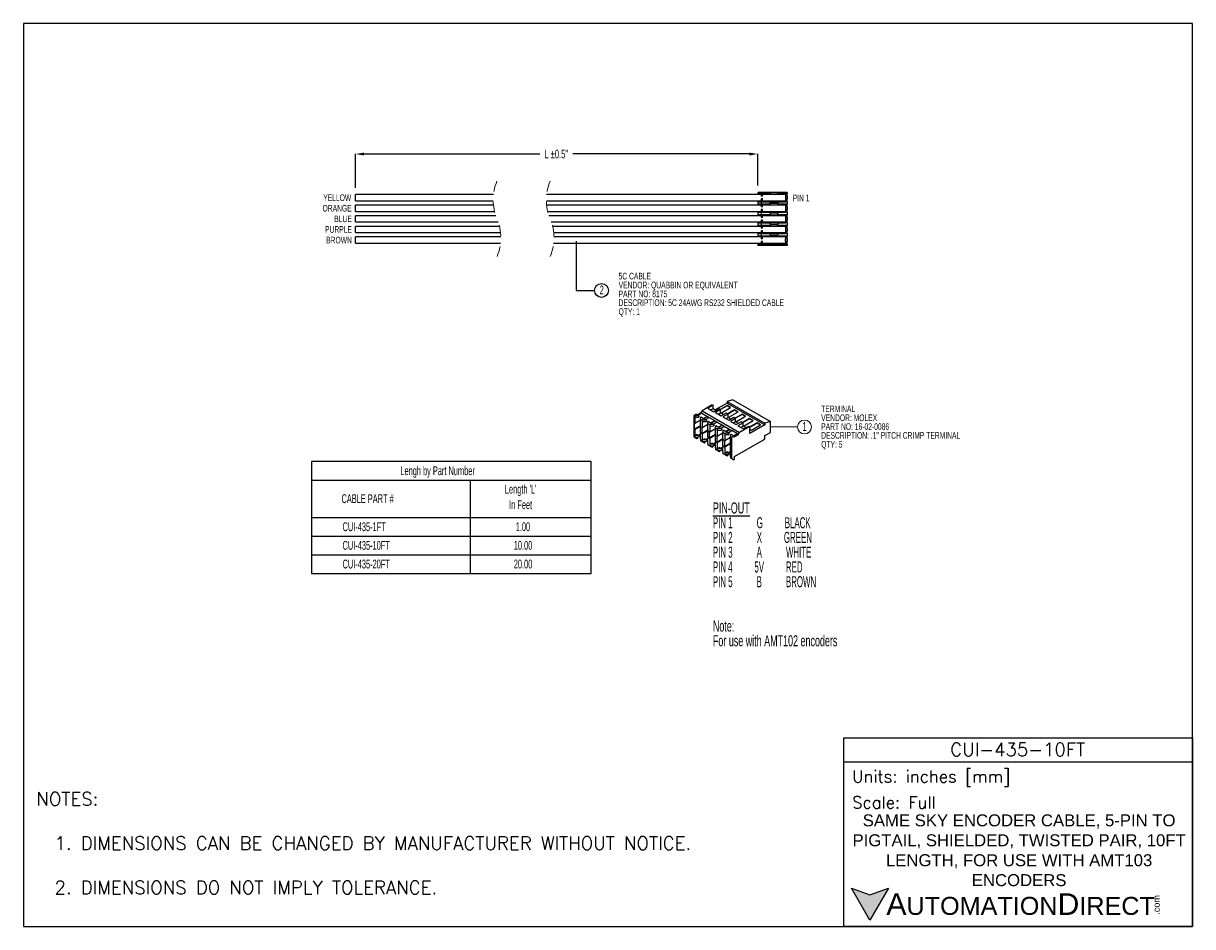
# Model space of a CAD drawing. Extents: x 886.4 to 897.4, y -8.5 to 0.
import ezdxf

# ---------------------------------------------------------------- set-up
doc = ezdxf.new("R2010")
doc.units = 0
doc.header["$LTSCALE"] = 0.25
doc.header["$MEASUREMENT"] = 0
doc.linetypes.add('HIDDEN', pattern=[0.375, 0.25, -0.125])
doc.layers.get('0').update_dxf_attribs({"linetype": 'CONTINUOUS'})
doc.layers.get('DEFPOINTS').update_dxf_attribs({"linetype": 'CONTINUOUS'})
doc.layers.add('SLD-0', color=179, linetype='CONTINUOUS')
doc.layers.add('TEXT', color=140, linetype='CONTINUOUS')
doc.styles.add('\\M+2ABAC\\M+2A6A11', font='txt')
doc.styles.add('ROMANS', font='romans.shx')
doc.styles.add('SLDTEXTSTYLE0', font='TXT', dxfattribs={"width": 0.605})
doc.styles.add('SLDTEXTSTYLE1', font='TXT', dxfattribs={"width": 0.532813})
doc.styles.add('SLDTEXTSTYLE2', font='TXT', dxfattribs={"width": 0.531818})
doc.styles.add('SLDTEXTSTYLE3', font='TXT', dxfattribs={"width": 0.5315})
doc.styles.get("Standard").update_dxf_attribs({"font": 'romans.shx'})
doc.dimstyles.new('SLDDIMSTYLE0', dxfattribs={"dimtxt": 0.080892, "dimasz": 0.07874, "dimexe": 0, "dimexo": 0.0625, "dimgap": 0.020223, "dimtad": 0, "dimtih": 1, "dimtoh": 1, "dimrnd": 1e-09, "dimzin": 12, "dimdsep": 46, "dimtxsty": 'SLDTEXTSTYLE0', "dimsah": 1, "dimcen": 0.09, "dimadec": 0, "dimazin": 3, "dimtfac": 1, "dimtofl": 0, "dimtmove": 0, "dimatfit": 3, "dimfxl": 0, "dimfrac": 2, "dimtolj": 1, "dimtzin": 12, "dimarcsym": 0})

# ---------------------------------------------------------------- blocks, each defined once
blk = doc.blocks.new('SW_NOTE_0')
at = {"layer": 'SLD-0', "color": 0, "attachment_point": 1}
for s, insert, char_height, style in [('\\LPIN-OUT', (0, 0.134), 0.1042, 'SLDTEXTSTYLE0'), ('PIN 1           G          BLACK', (0, -0.005), 0.10417, 'SLDTEXTSTYLE1'), ('PIN 2           X          GREEN', (0, -0.143), 0.10417, 'SLDTEXTSTYLE1'), ('PIN 3           A           WHITE', (0, -0.282), 0.10417, 'SLDTEXTSTYLE2'), ('PIN 4          5V          RED', (0, -0.421), 0.10417, 'SLDTEXTSTYLE3'), ('PIN 5           B           BROWN', (0, -0.56), 0.10417, 'SLDTEXTSTYLE2'), ('Note:', (0, -0.977), 0.1042, 'SLDTEXTSTYLE0'), ('For use with AMT102 encoders', (0, -1.116), 0.10417, 'SLDTEXTSTYLE0')]:
    blk.add_mtext(s, dxfattribs=dict(at, insert=insert, char_height=char_height, style=style))
blk = doc.blocks.new('*D12')
at = {"layer": 'DEFPOINTS', "color": 0}
for p in [(893.335, -1.263), (889.552, -1.644), (893.335, -1.624)]:
    blk.add_point(p, dxfattribs=at)
at = {"layer": 'SLD-0', "color": 0, "lineweight": -2}
for p, q in [((889.552, -1.582), (889.552, -1.263)), ((889.63, -1.263), (891.284, -1.263)), ((893.257, -1.263), (891.594, -1.263)), ((893.335, -1.561), (893.335, -1.263))]:
    blk.add_line(p, q, dxfattribs=at)
at = {"layer": 'SLD-0', "color": 0}
for points in [[(889.63, -1.25), (889.63, -1.277), (889.552, -1.263)], [(893.257, -1.25), (893.257, -1.277), (893.335, -1.263)]]:
    blk.add_solid(points, dxfattribs=at)
at = {"layer": 'SLD-0', "color": 0, "insert": (891.439, -1.223), "char_height": 0.08089, "attachment_point": 2, "style": 'SLDTEXTSTYLE0'}
blk.add_mtext('\\A1;L %%P0.5"', dxfattribs=at)
blk = doc.blocks.new('SW_NOTE_2')
at = {"layer": 'SLD-0', "color": 0, "char_height": 0.0625, "attachment_point": 1, "style": 'SLDTEXTSTYLE0'}
for s, insert in [('5C CABLE', (0, 0.081)), ('VENDOR: QUABBIN OR EQUIVALENT', (0, -0.003)), ('PART NO: 8175', (0, -0.086)), ('DESCRIPTION: 5C 24AWG RS232 SHIELDED CABLE', (0, -0.169)), ('QTY: 1', (0, -0.253))]:
    blk.add_mtext(s, dxfattribs=dict(at, insert=insert))
blk = doc.blocks.new('SW_NOTE_3')
at = {"layer": 'SLD-0', "color": 0, "char_height": 0.0625, "attachment_point": 1, "style": 'SLDTEXTSTYLE0'}
for s, insert in [('TERMINAL', (0, 0.081)), ('VENDOR: MOLEX', (0, -0.003)), ('PART NO: 16-02-0086', (0, -0.086)), ('DESCRIPTION: .1" PITCH CRIMP TERMINAL', (0, -0.169)), ('QTY: 5', (0, -0.253))]:
    blk.add_mtext(s, dxfattribs=dict(at, insert=insert))

msp = doc.modelspace()

# ---------------------------------------------------------------- hatches: boundary and pattern name
at = {"layer": 'TEXT'}
msp.add_hatch(color=256, dxfattribs=at).paths.add_polyline_path([(894.566, -8.171), (894.391, -8.235), (894.216, -8.171), (894.391, -8.474)])

# ---------------------------------------------------------------- linework, layer by layer
at = {"color": 7, "linetype": 'Continuous', "lineweight": 25}
for p, q in [((890.849, -1.644), (889.552, -1.644)), ((889.552, -1.674), (889.552, -1.644)), ((893.366, -1.644), (891.349, -1.644)), ((893.335, -1.624), (893.335, -1.635)), ((893.366, -1.624), (893.335, -1.624)), ((893.366, -1.635), (893.335, -1.635)), ((893.366, -1.624), (893.366, -1.635)), ((893.611, -1.624), (893.366, -1.624)), ((893.381, -1.635), (893.366, -1.635)), ((893.366, -1.635), (893.366, -1.661)), ((893.452, -1.635), (893.381, -1.635)), ((893.381, -1.661), (893.381, -1.635)), ((893.595, -1.644), (893.381, -1.644)), ((893.405, -1.635), (893.405, -1.644)), ((893.524, -1.63), (893.452, -1.63)), ((893.452, -1.63), (893.452, -1.635)), ((893.524, -1.635), (893.524, -1.63)), ((893.595, -1.635), (893.524, -1.635)), ((893.611, -1.635), (893.595, -1.635)), ((893.595, -1.635), (893.595, -1.661)), ((893.611, -1.624), (893.611, -1.635)), ((893.611, -1.661), (893.611, -1.635)), ((889.552, -1.703), (889.552, -1.674)), ((889.552, -1.703), (890.847, -1.703)), ((890.849, -1.744), (889.552, -1.744)), ((889.552, -1.774), (889.552, -1.744)), ((891.347, -1.703), (893.366, -1.703)), ((893.366, -1.744), (891.349, -1.744)), ((893.335, -1.712), (893.335, -1.735)), ((893.335, -1.712), (893.366, -1.712)), ((893.366, -1.735), (893.335, -1.735)), ((893.381, -1.661), (893.366, -1.661)), ((893.366, -1.686), (893.366, -1.712)), ((893.381, -1.686), (893.366, -1.686)), ((893.366, -1.712), (893.366, -1.735)), ((893.381, -1.712), (893.366, -1.712)), ((893.381, -1.735), (893.366, -1.735)), ((893.366, -1.735), (893.366, -1.761)), ((893.381, -1.712), (893.381, -1.686)), ((893.381, -1.703), (893.595, -1.703)), ((893.381, -1.712), (893.446, -1.712)), ((893.452, -1.735), (893.381, -1.735)), ((893.381, -1.761), (893.381, -1.735)), ((893.595, -1.744), (893.381, -1.744)), ((893.405, -1.703), (893.405, -1.712)), ((893.405, -1.735), (893.405, -1.744)), ((893.446, -1.712), (893.446, -1.718)), ((893.446, -1.718), (893.458, -1.718)), ((893.524, -1.73), (893.452, -1.73)), ((893.452, -1.73), (893.452, -1.735)), ((893.458, -1.718), (893.458, -1.712)), ((893.458, -1.712), (893.518, -1.712)), ((893.518, -1.712), (893.518, -1.718)), ((893.518, -1.718), (893.53, -1.718)), ((893.524, -1.735), (893.524, -1.73)), ((893.595, -1.735), (893.524, -1.735)), ((893.53, -1.718), (893.53, -1.712)), ((893.53, -1.712), (893.595, -1.712)), ((893.611, -1.661), (893.595, -1.661)), ((893.595, -1.661), (893.595, -1.686)), ((893.611, -1.686), (893.595, -1.686)), ((893.595, -1.686), (893.595, -1.712)), ((893.611, -1.712), (893.595, -1.712)), ((893.611, -1.735), (893.595, -1.735)), ((893.595, -1.735), (893.595, -1.761)), ((893.611, -1.661), (893.611, -1.686)), ((893.611, -1.712), (893.611, -1.686)), ((893.611, -1.712), (893.611, -1.735)), ((893.611, -1.761), (893.611, -1.735)), ((889.552, -1.803), (889.552, -1.774)), ((889.552, -1.803), (890.859, -1.803)), ((890.871, -1.844), (889.552, -1.844)), ((889.552, -1.874), (889.552, -1.844)), ((891.359, -1.803), (893.366, -1.803)), ((893.366, -1.844), (891.371, -1.844)), ((893.335, -1.812), (893.335, -1.835)), ((893.335, -1.812), (893.366, -1.812)), ((893.366, -1.835), (893.335, -1.835)), ((893.381, -1.761), (893.366, -1.761)), ((893.366, -1.786), (893.366, -1.812)), ((893.381, -1.786), (893.366, -1.786)), ((893.366, -1.812), (893.366, -1.835)), ((893.381, -1.812), (893.366, -1.812)), ((893.381, -1.835), (893.366, -1.835)), ((893.366, -1.835), (893.366, -1.861)), ((893.381, -1.861), (893.366, -1.861)), ((893.381, -1.812), (893.381, -1.786)), ((893.381, -1.803), (893.595, -1.803)), ((893.381, -1.812), (893.446, -1.812)), ((893.452, -1.835), (893.381, -1.835)), ((893.381, -1.861), (893.381, -1.835)), ((893.595, -1.844), (893.381, -1.844)), ((893.405, -1.803), (893.405, -1.812)), ((893.405, -1.835), (893.405, -1.844)), ((893.446, -1.812), (893.446, -1.818)), ((893.446, -1.818), (893.458, -1.818)), ((893.524, -1.83), (893.452, -1.83)), ((893.452, -1.83), (893.452, -1.835)), ((893.458, -1.818), (893.458, -1.812)), ((893.458, -1.812), (893.518, -1.812)), ((893.518, -1.812), (893.518, -1.818)), ((893.518, -1.818), (893.53, -1.818)), ((893.524, -1.835), (893.524, -1.83)), ((893.595, -1.835), (893.524, -1.835)), ((893.53, -1.818), (893.53, -1.812)), ((893.53, -1.812), (893.595, -1.812)), ((893.611, -1.761), (893.595, -1.761)), ((893.595, -1.761), (893.595, -1.786)), ((893.595, -1.786), (893.595, -1.812)), ((893.611, -1.786), (893.595, -1.786)), ((893.611, -1.812), (893.595, -1.812)), ((893.611, -1.835), (893.595, -1.835)), ((893.595, -1.835), (893.595, -1.861)), ((893.611, -1.861), (893.595, -1.861)), ((893.595, -1.861), (893.595, -1.886)), ((893.611, -1.761), (893.611, -1.786)), ((893.611, -1.812), (893.611, -1.786)), ((893.611, -1.812), (893.611, -1.835)), ((893.611, -1.861), (893.611, -1.835)), ((893.611, -1.861), (893.611, -1.886)), ((889.552, -1.903), (889.552, -1.874)), ((889.552, -1.903), (890.893, -1.903)), ((890.905, -1.944), (889.552, -1.944)), ((889.552, -1.974), (889.552, -1.944)), ((889.552, -2.003), (889.552, -1.974)), ((891.393, -1.903), (893.366, -1.903)), ((893.366, -1.944), (891.405, -1.944)), ((893.335, -1.912), (893.335, -1.935)), ((893.335, -1.912), (893.366, -1.912)), ((893.366, -1.935), (893.335, -1.935)), ((893.366, -1.886), (893.366, -1.912)), ((893.381, -1.886), (893.366, -1.886)), ((893.366, -1.912), (893.366, -1.935)), ((893.381, -1.912), (893.366, -1.912)), ((893.381, -1.935), (893.366, -1.935)), ((893.366, -1.935), (893.366, -1.961)), ((893.381, -1.961), (893.366, -1.961)), ((893.381, -1.912), (893.381, -1.886)), ((893.381, -1.903), (893.595, -1.903)), ((893.381, -1.912), (893.446, -1.912)), ((893.452, -1.935), (893.381, -1.935)), ((893.381, -1.961), (893.381, -1.935)), ((893.595, -1.944), (893.381, -1.944)), ((893.405, -1.903), (893.405, -1.912)), ((893.405, -1.935), (893.405, -1.944)), ((893.446, -1.912), (893.446, -1.918)), ((893.446, -1.918), (893.458, -1.918)), ((893.524, -1.93), (893.452, -1.93)), ((893.452, -1.93), (893.452, -1.935)), ((893.458, -1.918), (893.458, -1.912)), ((893.458, -1.912), (893.518, -1.912)), ((893.518, -1.912), (893.518, -1.918)), ((893.518, -1.918), (893.53, -1.918)), ((893.524, -1.935), (893.524, -1.93)), ((893.595, -1.935), (893.524, -1.935)), ((893.53, -1.918), (893.53, -1.912)), ((893.53, -1.912), (893.595, -1.912)), ((893.595, -1.886), (893.595, -1.912)), ((893.611, -1.886), (893.595, -1.886)), ((893.611, -1.912), (893.595, -1.912)), ((893.611, -1.935), (893.595, -1.935)), ((893.595, -1.935), (893.595, -1.961)), ((893.611, -1.961), (893.595, -1.961)), ((893.595, -1.961), (893.595, -1.986)), ((893.611, -1.912), (893.611, -1.886)), ((893.611, -1.912), (893.611, -1.935)), ((893.611, -1.961), (893.611, -1.935)), ((893.611, -1.961), (893.611, -1.986)), ((889.552, -2.003), (890.915, -2.003)), ((890.917, -2.044), (889.552, -2.044)), ((889.552, -2.074), (889.552, -2.044)), ((889.552, -2.103), (889.552, -2.074)), ((891.415, -2.003), (893.366, -2.003)), ((893.366, -2.044), (891.417, -2.044)), ((893.335, -2.012), (893.335, -2.035)), ((893.335, -2.012), (893.366, -2.012)), ((893.366, -2.035), (893.335, -2.035)), ((893.381, -1.986), (893.366, -1.986)), ((893.366, -1.986), (893.366, -2.012)), ((893.366, -2.012), (893.366, -2.035)), ((893.381, -2.012), (893.366, -2.012)), ((893.381, -2.035), (893.366, -2.035)), ((893.366, -2.035), (893.366, -2.061)), ((893.381, -2.061), (893.366, -2.061)), ((893.381, -2.086), (893.366, -2.086)), ((893.366, -2.086), (893.366, -2.112)), ((893.381, -2.012), (893.381, -1.986)), ((893.381, -2.003), (893.595, -2.003)), ((893.381, -2.012), (893.446, -2.012)), ((893.452, -2.035), (893.381, -2.035)), ((893.381, -2.061), (893.381, -2.035)), ((893.595, -2.044), (893.381, -2.044)), ((893.381, -2.112), (893.381, -2.086)), ((893.405, -2.003), (893.405, -2.012)), ((893.405, -2.035), (893.405, -2.044)), ((893.446, -2.012), (893.446, -2.018)), ((893.446, -2.018), (893.458, -2.018)), ((893.524, -2.03), (893.452, -2.03)), ((893.452, -2.03), (893.452, -2.035)), ((893.458, -2.018), (893.458, -2.012)), ((893.458, -2.012), (893.518, -2.012)), ((893.518, -2.012), (893.518, -2.018)), ((893.518, -2.018), (893.53, -2.018)), ((893.524, -2.035), (893.524, -2.03)), ((893.595, -2.035), (893.524, -2.035)), ((893.53, -2.018), (893.53, -2.012)), ((893.53, -2.012), (893.595, -2.012)), ((893.595, -1.986), (893.595, -2.012)), ((893.611, -1.986), (893.595, -1.986)), ((893.611, -2.012), (893.595, -2.012)), ((893.611, -2.035), (893.595, -2.035)), ((893.595, -2.035), (893.595, -2.061)), ((893.611, -2.061), (893.595, -2.061)), ((893.595, -2.086), (893.595, -2.061)), ((893.611, -2.086), (893.595, -2.086)), ((893.595, -2.086), (893.595, -2.112)), ((893.611, -2.012), (893.611, -1.986)), ((893.611, -2.012), (893.611, -2.035)), ((893.611, -2.061), (893.611, -2.035)), ((893.611, -2.061), (893.611, -2.086)), ((893.611, -2.112), (893.611, -2.086)), ((889.552, -2.103), (890.914, -2.103)), ((891.414, -2.103), (893.366, -2.103)), ((893.335, -2.112), (893.335, -2.124)), ((893.335, -2.112), (893.366, -2.112)), ((893.366, -2.124), (893.335, -2.124)), ((893.366, -2.112), (893.366, -2.124)), ((893.381, -2.112), (893.366, -2.112)), ((893.611, -2.124), (893.366, -2.124)), ((893.381, -2.103), (893.595, -2.103)), ((893.381, -2.112), (893.446, -2.112)), ((893.405, -2.103), (893.405, -2.112)), ((893.446, -2.112), (893.446, -2.118)), ((893.446, -2.118), (893.458, -2.118)), ((893.458, -2.118), (893.458, -2.112)), ((893.458, -2.112), (893.518, -2.112)), ((893.518, -2.112), (893.518, -2.118)), ((893.518, -2.118), (893.53, -2.118)), ((893.53, -2.118), (893.53, -2.112)), ((893.53, -2.112), (893.595, -2.112)), ((893.611, -2.112), (893.595, -2.112)), ((893.611, -2.112), (893.611, -2.124)), ((892.907, -3.623), (892.811, -3.679)), ((892.915, -3.628), (892.866, -3.656)), ((892.907, -3.623), (892.915, -3.628)), ((892.915, -3.66), (892.915, -3.628)), ((893.048, -3.608), (892.936, -3.672)), ((893.101, -3.577), (893.048, -3.592)), ((893.048, -3.592), (893.402, -3.796)), ((893.048, -3.592), (893.048, -3.608)), ((893.048, -3.608), (893.402, -3.812)), ((893.101, -3.577), (893.455, -3.781)), ((892.755, -3.711), (892.734, -3.723)), ((892.734, -3.723), (892.742, -3.728)), ((892.734, -3.723), (892.734, -3.923)), ((892.782, -3.726), (892.742, -3.728)), ((892.742, -3.728), (892.742, -3.741)), ((892.742, -3.741), (892.782, -3.739)), ((892.755, -3.711), (892.782, -3.726)), ((892.8, -3.698), (892.766, -3.717)), ((892.775, -3.722), (892.808, -3.703)), ((892.782, -3.726), (892.782, -3.739)), ((892.796, -3.759), (892.799, -3.737)), ((892.799, -3.737), (892.852, -3.767)), ((892.811, -3.679), (892.8, -3.698)), ((892.8, -3.698), (892.808, -3.703)), ((892.808, -3.703), (892.862, -3.734)), ((892.811, -3.679), (893.164, -3.883)), ((892.858, -3.732), (892.825, -3.751)), ((892.829, -3.753), (892.862, -3.734)), ((892.855, -3.734), (892.855, -3.738)), ((892.862, -3.734), (892.879, -3.744)), ((892.866, -3.656), (892.921, -3.688)), ((892.915, -3.66), (892.894, -3.672)), ((892.941, -3.676), (892.915, -3.66)), ((892.921, -3.688), (892.969, -3.659)), ((892.986, -3.669), (892.937, -3.697)), ((892.937, -3.697), (892.991, -3.728)), ((892.986, -3.701), (892.965, -3.713)), ((892.969, -3.659), (892.986, -3.669)), ((893.046, -3.631), (892.983, -3.667)), ((893.046, -3.634), (892.985, -3.669)), ((892.986, -3.701), (892.986, -3.669)), ((892.986, -3.695), (892.994, -3.699)), ((893.012, -3.716), (892.986, -3.701)), ((892.991, -3.728), (893.04, -3.7)), ((892.994, -3.699), (893.079, -3.65)), ((893.057, -3.71), (893.008, -3.738)), ((893.008, -3.738), (893.062, -3.769)), ((893.04, -3.7), (893.057, -3.71)), ((893.079, -3.65), (893.046, -3.631)), ((893.046, -3.634), (893.046, -3.631)), ((893.077, -3.651), (893.046, -3.634)), ((893.117, -3.671), (893.053, -3.708)), ((893.117, -3.675), (893.056, -3.71)), ((893.057, -3.742), (893.057, -3.71)), ((893.057, -3.736), (893.064, -3.74)), ((893.064, -3.74), (893.15, -3.691)), ((893.15, -3.691), (893.117, -3.671)), ((893.117, -3.675), (893.117, -3.671)), ((893.147, -3.692), (893.117, -3.675)), ((893.187, -3.712), (893.124, -3.749)), ((893.187, -3.715), (893.127, -3.75)), ((893.135, -3.781), (893.221, -3.731)), ((893.221, -3.731), (893.187, -3.712)), ((893.187, -3.715), (893.187, -3.712)), ((893.218, -3.733), (893.187, -3.715)), ((892.738, -3.797), (892.738, -3.855)), ((892.742, -3.799), (892.738, -3.797)), ((892.796, -3.821), (892.738, -3.855)), ((892.742, -3.741), (892.742, -3.799)), ((892.796, -3.768), (892.742, -3.799)), ((892.797, -3.826), (892.742, -3.857)), ((892.796, -3.759), (892.813, -3.769)), ((892.796, -3.759), (892.796, -3.772)), ((892.796, -3.825), (892.796, -3.772)), ((892.8, -3.828), (892.796, -3.825)), ((892.8, -3.833), (892.796, -3.835)), ((892.796, -3.884), (892.796, -3.835)), ((892.796, -3.835), (892.8, -3.837)), ((892.8, -3.837), (892.8, -3.828)), ((892.809, -3.837), (892.809, -3.896)), ((892.813, -3.84), (892.809, -3.837)), ((892.852, -3.767), (892.813, -3.769)), ((892.813, -3.769), (892.813, -3.782)), ((892.813, -3.782), (892.852, -3.78)), ((892.813, -3.782), (892.813, -3.84)), ((892.867, -3.809), (892.813, -3.84)), ((892.845, -3.763), (892.879, -3.744)), ((892.852, -3.767), (892.852, -3.78)), ((892.867, -3.8), (892.87, -3.777)), ((892.867, -3.8), (892.883, -3.81)), ((892.867, -3.8), (892.867, -3.813)), ((892.867, -3.866), (892.867, -3.813)), ((892.87, -3.777), (892.923, -3.808)), ((892.879, -3.744), (892.933, -3.775)), ((892.923, -3.808), (892.883, -3.81)), ((892.883, -3.81), (892.883, -3.823)), ((892.883, -3.823), (892.923, -3.821)), ((892.883, -3.823), (892.883, -3.881)), ((892.937, -3.849), (892.883, -3.881)), ((892.929, -3.773), (892.895, -3.792)), ((892.899, -3.794), (892.933, -3.775)), ((892.916, -3.804), (892.949, -3.785)), ((892.923, -3.808), (892.923, -3.821)), ((892.926, -3.775), (892.926, -3.779)), ((892.933, -3.775), (892.949, -3.785)), ((892.937, -3.841), (892.941, -3.818)), ((892.937, -3.841), (892.954, -3.851)), ((892.937, -3.841), (892.937, -3.854)), ((892.941, -3.818), (892.994, -3.849)), ((892.949, -3.785), (893.003, -3.816)), ((892.994, -3.849), (892.954, -3.851)), ((893, -3.814), (892.966, -3.833)), ((892.97, -3.835), (893.003, -3.816)), ((892.987, -3.845), (893.02, -3.825)), ((892.994, -3.849), (892.994, -3.862)), ((892.997, -3.815), (892.997, -3.82)), ((893.003, -3.816), (893.02, -3.825)), ((893.02, -3.825), (893.074, -3.857)), ((893.057, -3.742), (893.036, -3.754)), ((893.083, -3.757), (893.057, -3.742)), ((893.062, -3.769), (893.111, -3.741)), ((893.127, -3.751), (893.079, -3.779)), ((893.079, -3.779), (893.133, -3.81)), ((893.127, -3.783), (893.106, -3.795)), ((893.111, -3.741), (893.127, -3.751)), ((893.127, -3.783), (893.127, -3.751)), ((893.127, -3.776), (893.135, -3.781)), ((893.154, -3.798), (893.127, -3.783)), ((893.133, -3.81), (893.181, -3.782)), ((893.198, -3.792), (893.149, -3.82)), ((893.149, -3.82), (893.203, -3.851)), ((893.26, -3.828), (893.164, -3.883)), ((893.198, -3.824), (893.177, -3.836)), ((893.181, -3.782), (893.198, -3.792)), ((893.258, -3.753), (893.195, -3.79)), ((893.258, -3.756), (893.198, -3.791)), ((893.198, -3.824), (893.198, -3.792)), ((893.198, -3.817), (893.206, -3.822)), ((893.224, -3.839), (893.198, -3.824)), ((893.203, -3.851), (893.252, -3.823)), ((893.206, -3.822), (893.292, -3.772)), ((893.252, -3.823), (893.26, -3.828)), ((893.292, -3.772), (893.258, -3.753)), ((893.258, -3.756), (893.258, -3.753)), ((893.289, -3.774), (893.258, -3.756)), ((893.329, -3.794), (893.26, -3.833)), ((893.329, -3.797), (893.26, -3.837)), ((893.402, -3.812), (893.26, -3.893)), ((893.26, -3.893), (893.26, -3.828)), ((893.277, -3.863), (893.362, -3.813)), ((893.362, -3.813), (893.329, -3.794)), ((893.329, -3.797), (893.329, -3.794)), ((893.36, -3.815), (893.329, -3.797)), ((893.455, -3.781), (893.402, -3.796)), ((893.402, -3.796), (893.402, -3.812)), ((893.455, -3.883), (893.455, -3.781)), ((892.734, -3.923), (892.742, -3.928)), ((892.734, -3.923), (892.755, -3.936)), ((892.738, -3.855), (892.742, -3.857)), ((892.742, -3.857), (892.742, -3.915)), ((892.763, -3.903), (892.742, -3.915)), ((892.782, -3.913), (892.742, -3.915)), ((892.742, -3.915), (892.742, -3.928)), ((892.742, -3.928), (892.782, -3.926)), ((892.742, -3.928), (892.763, -3.941)), ((892.755, -3.936), (892.763, -3.941)), ((892.763, -3.903), (892.782, -3.913)), ((892.763, -3.941), (892.77, -3.937)), ((892.77, -3.937), (892.77, -3.927)), ((892.775, -3.909), (892.796, -3.897)), ((892.782, -3.913), (892.782, -3.926)), ((892.8, -3.886), (892.796, -3.884)), ((892.8, -3.891), (892.796, -3.893)), ((892.796, -3.947), (892.796, -3.893)), ((892.796, -3.893), (892.8, -3.896)), ((892.796, -3.947), (892.796, -3.959)), ((892.796, -3.959), (892.813, -3.969)), ((892.817, -3.972), (892.796, -3.959)), ((892.8, -3.896), (892.8, -3.886)), ((892.867, -3.862), (892.809, -3.896)), ((892.809, -3.896), (892.813, -3.898)), ((892.868, -3.867), (892.813, -3.898)), ((892.813, -3.898), (892.813, -3.956)), ((892.834, -3.944), (892.813, -3.956)), ((892.852, -3.954), (892.813, -3.956)), ((892.813, -3.956), (892.813, -3.969)), ((892.834, -3.944), (892.852, -3.954)), ((892.845, -3.95), (892.867, -3.938)), ((892.852, -3.954), (892.852, -3.967)), ((892.871, -3.869), (892.867, -3.866)), ((892.871, -3.873), (892.867, -3.876)), ((892.867, -3.925), (892.867, -3.876)), ((892.867, -3.876), (892.871, -3.878)), ((892.871, -3.927), (892.867, -3.925)), ((892.871, -3.932), (892.867, -3.934)), ((892.867, -3.987), (892.867, -3.934)), ((892.867, -3.934), (892.871, -3.937)), ((892.871, -3.878), (892.871, -3.869)), ((892.871, -3.937), (892.871, -3.927)), ((892.879, -3.878), (892.879, -3.937)), ((892.883, -3.881), (892.879, -3.878)), ((892.937, -3.903), (892.879, -3.937)), ((892.879, -3.937), (892.883, -3.939)), ((892.938, -3.907), (892.883, -3.939)), ((892.883, -3.939), (892.883, -3.997)), ((892.937, -3.907), (892.937, -3.854)), ((892.942, -3.909), (892.937, -3.907)), ((892.942, -3.914), (892.937, -3.917)), ((892.937, -3.965), (892.937, -3.917)), ((892.937, -3.917), (892.942, -3.919)), ((892.942, -3.919), (892.942, -3.909)), ((892.95, -3.919), (892.95, -3.978)), ((892.954, -3.921), (892.95, -3.919)), ((893.008, -3.944), (892.95, -3.978)), ((892.954, -3.851), (892.954, -3.864)), ((892.954, -3.864), (892.994, -3.862)), ((892.954, -3.864), (892.954, -3.921)), ((893.008, -3.89), (892.954, -3.921)), ((893.009, -3.948), (892.954, -3.98)), ((893.008, -3.882), (893.012, -3.859)), ((893.008, -3.882), (893.025, -3.892)), ((893.008, -3.882), (893.008, -3.895)), ((893.008, -3.948), (893.008, -3.895)), ((893.012, -3.95), (893.008, -3.948)), ((893.012, -3.955), (893.008, -3.957)), ((893.008, -4.006), (893.008, -3.957)), ((893.008, -3.957), (893.012, -3.96)), ((893.012, -3.859), (893.064, -3.89)), ((893.012, -3.96), (893.012, -3.95)), ((893.021, -3.96), (893.021, -4.018)), ((893.025, -3.962), (893.021, -3.96)), ((893.064, -3.89), (893.025, -3.892)), ((893.025, -3.892), (893.025, -3.904)), ((893.025, -3.904), (893.064, -3.902)), ((893.025, -3.904), (893.025, -3.962)), ((893.079, -3.931), (893.025, -3.962)), ((893.07, -3.854), (893.037, -3.874)), ((893.041, -3.876), (893.074, -3.857)), ((893.057, -3.886), (893.091, -3.866)), ((893.064, -3.89), (893.064, -3.902)), ((893.067, -3.856), (893.067, -3.861)), ((893.074, -3.857), (893.091, -3.866)), ((893.079, -3.923), (893.082, -3.9)), ((893.079, -3.923), (893.079, -3.936)), ((893.079, -3.923), (893.087, -3.928)), ((893.079, -3.989), (893.079, -3.936)), ((893.082, -3.9), (893.109, -3.915)), ((893.109, -3.915), (893.087, -3.928)), ((893.087, -3.928), (893.087, -4.127)), ((893.145, -3.897), (893.091, -3.866)), ((893.141, -3.895), (893.108, -3.915)), ((893.145, -3.897), (893.109, -3.918)), ((893.109, -3.928), (893.153, -3.902)), ((893.109, -3.915), (893.109, -3.928)), ((893.115, -4.111), (893.396, -3.949)), ((893.138, -3.897), (893.138, -3.901)), ((893.145, -3.897), (893.153, -3.902)), ((893.153, -3.902), (893.164, -3.883)), ((893.26, -3.853), (893.277, -3.863)), ((893.396, -3.949), (893.402, -3.939)), ((893.402, -3.913), (893.455, -3.883)), ((893.402, -3.939), (893.402, -3.913)), ((892.813, -3.969), (892.852, -3.967)), ((892.813, -3.969), (892.834, -3.981)), ((892.817, -3.972), (892.834, -3.981)), ((892.834, -3.981), (892.841, -3.978)), ((892.841, -3.978), (892.841, -3.968)), ((892.867, -3.987), (892.867, -4)), ((892.867, -4), (892.883, -4.01)), ((892.888, -4.013), (892.867, -4)), ((892.905, -3.985), (892.883, -3.997)), ((892.923, -3.995), (892.883, -3.997)), ((892.883, -3.997), (892.883, -4.01)), ((892.883, -4.01), (892.923, -4.008)), ((892.883, -4.01), (892.905, -4.022)), ((892.888, -4.013), (892.905, -4.022)), ((892.905, -3.985), (892.923, -3.995)), ((892.905, -4.022), (892.911, -4.019)), ((892.911, -4.019), (892.911, -4.008)), ((892.916, -3.991), (892.937, -3.979)), ((892.923, -3.995), (892.923, -4.008)), ((892.942, -3.968), (892.937, -3.965)), ((892.942, -3.973), (892.937, -3.975)), ((892.937, -4.028), (892.937, -3.975)), ((892.937, -3.975), (892.942, -3.978)), ((892.937, -4.028), (892.937, -4.041)), ((892.937, -4.041), (892.954, -4.051)), ((892.959, -4.053), (892.937, -4.041)), ((892.942, -3.978), (892.942, -3.968)), ((892.95, -3.978), (892.954, -3.98)), ((892.954, -3.98), (892.954, -4.038)), ((892.976, -4.025), (892.954, -4.038)), ((892.994, -4.036), (892.954, -4.038)), ((892.954, -4.038), (892.954, -4.051)), ((892.954, -4.051), (892.994, -4.049)), ((892.954, -4.051), (892.976, -4.063)), ((892.959, -4.053), (892.976, -4.063)), ((892.976, -4.025), (892.994, -4.036)), ((892.976, -4.063), (892.982, -4.059)), ((892.982, -4.059), (892.982, -4.049)), ((892.987, -4.032), (893.008, -4.019)), ((892.994, -4.036), (892.994, -4.049)), ((893.012, -4.009), (893.008, -4.006)), ((893.012, -4.014), (893.008, -4.016)), ((893.008, -4.069), (893.008, -4.016)), ((893.008, -4.016), (893.012, -4.018)), ((893.008, -4.069), (893.008, -4.082)), ((893.012, -4.018), (893.012, -4.009)), ((893.079, -3.985), (893.021, -4.018)), ((893.021, -4.018), (893.025, -4.021)), ((893.08, -3.989), (893.025, -4.021)), ((893.025, -4.021), (893.025, -4.079)), ((893.046, -4.066), (893.025, -4.079)), ((893.046, -4.066), (893.064, -4.077)), ((893.057, -4.073), (893.079, -4.06)), ((893.083, -3.991), (893.079, -3.989)), ((893.083, -3.996), (893.079, -3.998)), ((893.079, -4.047), (893.079, -3.998)), ((893.079, -3.998), (893.083, -4.001)), ((893.083, -4.05), (893.079, -4.047)), ((893.083, -4.054), (893.079, -4.057)), ((893.079, -4.11), (893.079, -4.057)), ((893.079, -4.057), (893.083, -4.059)), ((893.083, -4.001), (893.083, -3.991)), ((893.083, -4.059), (893.083, -4.05)), ((893.008, -4.082), (893.025, -4.091)), ((893.03, -4.094), (893.008, -4.082)), ((893.064, -4.077), (893.025, -4.079)), ((893.025, -4.079), (893.025, -4.091)), ((893.025, -4.091), (893.064, -4.09)), ((893.025, -4.091), (893.046, -4.104)), ((893.03, -4.094), (893.046, -4.104)), ((893.046, -4.104), (893.053, -4.1)), ((893.053, -4.1), (893.053, -4.09)), ((893.064, -4.077), (893.064, -4.09)), ((893.079, -4.11), (893.079, -4.123)), ((893.079, -4.123), (893.087, -4.127)), ((893.1, -4.135), (893.079, -4.123)), ((893.087, -4.127), (893.109, -4.14)), ((893.1, -4.135), (893.109, -4.14)), ((893.109, -4.14), (893.115, -4.136)), ((893.115, -4.136), (893.115, -4.111))]:
    msp.add_line(p, q, dxfattribs=at)
at = {"color": 7, "linetype": 'HIDDEN', "lineweight": 18}
for centre, start, end in [((891.307, -1.696), 157.3801, 202.6199), ((891.807, -1.696), 157.3801, 202.6199), ((890.457, -2.051), 337.3801, 22.6199), ((890.957, -2.051), 337.3801, 22.6199)]:
    msp.add_arc(centre, 0.461, start, end, dxfattribs=at)
at = {"layer": 'DEFPOINTS'}
msp.add_lwpolyline([(897.426, -0.034), (886.426, -0.034), (886.426, -8.534), (897.426, -8.534)], close=True, dxfattribs=at)
at = {"layer": 'SLD-0', "color": 7}
for p, q in [((891.626, -2.084), (891.626, -2.547)), ((891.626, -2.547), (891.8, -2.547))]:
    msp.add_line(p, q, dxfattribs=at)
at = {"layer": 'SLD-0', "color": 7, "linetype": 'Continuous', "lineweight": 18}
msp.add_line((893.71, -3.832), (893.455, -3.832), dxfattribs=at)
at = {"layer": 'SLD-0', "color": 0}
for p, q in [((889.136, -4.156), (889.136, -5.21)), ((891.767, -4.156), (889.136, -4.156)), ((891.767, -5.21), (891.767, -4.156)), ((889.136, -4.331), (891.767, -4.331)), ((890.628, -4.331), (890.628, -5.21)), ((889.136, -4.683), (891.767, -4.683)), ((889.136, -4.858), (891.767, -4.858)), ((889.136, -5.034), (891.767, -5.034)), ((889.136, -5.21), (891.767, -5.21))]:
    msp.add_line(p, q, dxfattribs=at)
at = {"layer": 'SLD-0', "color": 7}
msp.add_circle((891.865, -2.547), 0.065, dxfattribs=at)
at = {"layer": 'SLD-0', "color": 7, "linetype": 'Continuous', "lineweight": 18}
msp.add_circle((893.775, -3.832), 0.065, dxfattribs=at)
at = {"layer": 'TEXT'}
msp.add_line((894.146, -6.982), (897.426, -6.982), dxfattribs=at)
for points in [[(894.146, -8.534), (894.146, -6.756), (897.426, -6.756), (897.426, -8.534)], [(894.566, -8.171), (894.391, -8.474), (894.216, -8.171), (894.391, -8.235)]]:
    msp.add_lwpolyline(points, close=True, dxfattribs=at)

# ---------------------------------------------------------------- block references
at = {"layer": 'SLD-0', "color": 7}
for name, p in [('SW_NOTE_2', (892.026, -2.462)), ('SW_NOTE_3', (893.932, -3.711)), ('SW_NOTE_0', (892.913, -4.676))]:
    msp.add_blockref(name, p, dxfattribs=at)

# ---------------------------------------------------------------- texts
at = {"layer": 'SLD-0', "color": 7, "style": 'SLDTEXTSTYLE0'}
for s, insert, char_height, attachment_point in [('YELLOW', (889.511, -1.643), 0.0625, 3), ('PIN 1', (893.664, -1.646), 0.0625, 1), ('ORANGE', (889.515, -1.742), 0.0625, 3), ('BLUE', (889.516, -1.842), 0.0625, 3), ('PURPLE', (889.517, -1.942), 0.0625, 3), ('BROWN', (889.517, -2.042), 0.0625, 3), ('2', (891.867, -2.501), 0.0833, 2), ('1', (893.775, -3.785), 0.0833, 2)]:
    msp.add_mtext(s, dxfattribs=dict(at, insert=insert, char_height=char_height, attachment_point=attachment_point))
at = {"layer": 'SLD-0', "color": 0, "attachment_point": 1, "style": 'SLDTEXTSTYLE0'}
for s, insert, char_height in [('Lengh by Part Number', (889.973, -4.202), 0.08333), ("Length 'L'", (890.956, -4.375), 0.0833), ('CABLE PART #', (889.419, -4.465), 0.08333), ('In Feet', (890.996, -4.522), 0.0833), ('CUI-435-1FT', (889.429, -4.729), 0.08333), ('1.00', (891.058, -4.729), 0.0833), ('CUI-435-10FT', (889.429, -4.904), 0.08333), ('10.00', (891.04, -4.904), 0.0833), ('20.00', (891.04, -5.08), 0.0833)]:
    msp.add_mtext(s, dxfattribs=dict(at, insert=insert, char_height=char_height))
at = {"layer": 'SLD-0', "color": 0, "insert": (889.429, -5.08), "char_height": 0.08333, "width": 0.03889, "attachment_point": 1, "style": 'SLDTEXTSTYLE0'}
msp.add_mtext('CUI-435-20FT', dxfattribs=at)
at = {"layer": 'TEXT'}
for s, insert, char_height, width, attachment_point, style in [('CUI-435-10FT', (895.781, -6.867), 0.125, 2.20085, 5, 'ROMANS'), (' Units: inches [mm]', (894.146, -7.139), 0.11304, 3.27984, 4, 'ROMANS'), (' Scale: Full', (894.146, -7.365), 0.11304, 3.27984, 4, 'ROMANS'), ('{\\fArial|b0|i0|c0|p34;     \\H1.2x;A\\H0.8333x;UTOMATION\\H1.2x;D\\H0.8333x;IRECT}', (894.216, -8.323), 0.16956, 2.8723, 4, '\\M+2ABAC\\M+2A6A11')]:
    msp.add_mtext(s, dxfattribs=dict(at, insert=insert, char_height=char_height, width=width, attachment_point=attachment_point, style=style))
at = {"layer": 'TEXT', "insert": (886.548, -7.27), "char_height": 0.125, "attachment_point": 1, "style": 'ROMANS'}
msp.add_mtext_dynamic_manual_height_columns('NOTES:\\P\\P  1. DIMENSIONS CAN BE CHANGED BY MANUFACTURER WITHOUT NOTICE.\\P\\P  2. DIMENSIONS DO NOT IMPLY TOLERANCE.', width=7.45021, gutter_width=1.75, heights=[0], dxfattribs=at)
at = {"layer": 'TEXT', "insert": (895.794, -7.816), "char_height": 0.1125, "width": 3.17395, "attachment_point": 5}
msp.add_mtext('{\\fArial|b0|i0|c0|p34;SAME SKY ENCODER CABLE, 5-PIN TO PIGTAIL, SHIELDED, TWISTED PAIR, 10FT LENGTH, FOR USE WITH AMT103 ENCODERS}', dxfattribs=at)
at = {"layer": 'TEXT', "insert": (897.056, -8.422), "char_height": 0.06104, "width": 0.18089, "attachment_point": 1, "rotation": 90, "style": '\\M+2ABAC\\M+2A6A11'}
msp.add_mtext('{\\fArial|b0|i0|c0|p34;.com}', dxfattribs=at)

# ---------------------------------------------------------------- dimensions: what is measured, and where the dimension line sits
at = {"layer": 'SLD-0', "color": 7}
dim = msp.add_linear_dim(base=(893.335, -1.263), p1=(889.552, -1.644), p2=(893.335, -1.624), text='L %%P0.5"', dimstyle='SLDDIMSTYLE0', dxfattribs=at)
dim.commit()
dim.dimension.update_dxf_attribs({"geometry": '*D12', "text_midpoint": (891.439, -1.263), "dimtype": 160})

doc.saveas('drawing.dxf')
